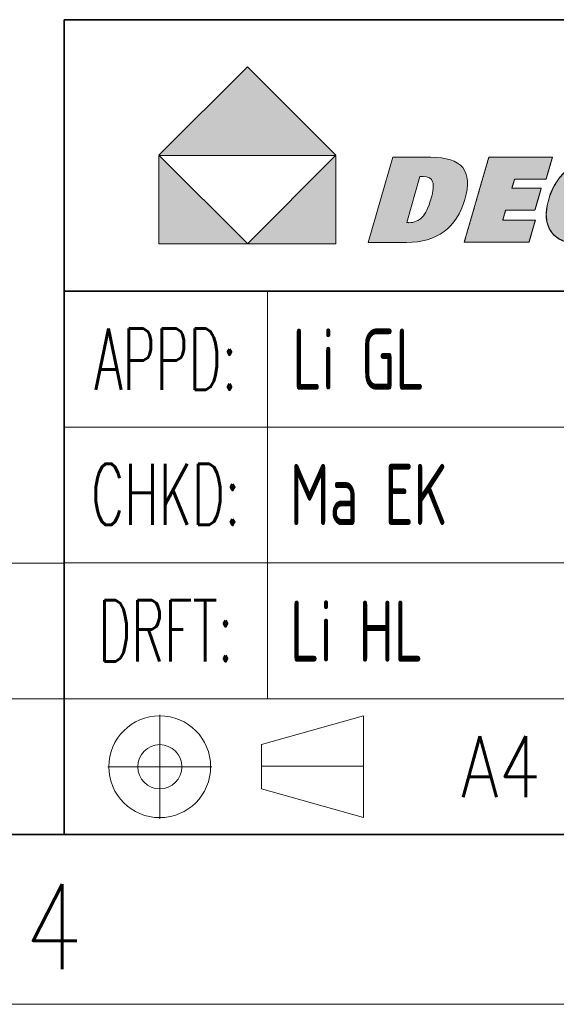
# Model space of a CAD drawing. Header units: millimetres. Extents: x 6 to 292, y 26 to 225.
# Tile 9 of 26: x 166 to 181, y 26 to 55. Entities that reach past the tile are written whole.
import ezdxf
from ezdxf.entities.mleader import LeaderData, LeaderLine
from ezdxf.lldxf.tags import DXFTag
from ezdxf.math import Vec2, Vec3

# ---------------------------------------------------------------- set-up
doc = ezdxf.new("R2010")
doc.units = ezdxf.units.MM
for name, color, linetype in [('Default', 7, 'Continuous'), ('TEXT', 7, 'Continuous'), ('中心线层', 7, 'Continuous'), ('图层1', 7, 'Continuous'), ('图框', 7, 'Continuous'), ('细实线', 7, 'Continuous'), ('轮廓线', 7, 'Continuous'), ('阴影线', 7, 'Continuous')]:
    doc.layers.add(name, color=color, linetype=linetype)
doc.styles.add('SEACAD_romans_shx', font='romans.shx', dxfattribs={"width": 0.8})
tags = doc.linetypes.add('CENTER2', pattern=[28.575, 19.05, -3.175, 3.175, -3.175]).pattern_tags.tags
tags[10:11] = [DXFTag(74, 4), DXFTag(75, 0), DXFTag(340, '0'), DXFTag(46, 0.0), DXFTag(50, 0.0), DXFTag(44, 0.0), DXFTag(45, 0.0)]
tags[8:9] = [DXFTag(74, 4), DXFTag(75, 0), DXFTag(340, '0'), DXFTag(46, 0.0), DXFTag(50, 0.0), DXFTag(44, 0.0), DXFTag(45, 0.0)]
tags[6:7] = [DXFTag(74, 4), DXFTag(75, 0), DXFTag(340, '0'), DXFTag(46, 0.0), DXFTag(50, 0.0), DXFTag(44, 0.0), DXFTag(45, 0.0)]
tags[4:5] = [DXFTag(74, 4), DXFTag(75, 0), DXFTag(340, '0'), DXFTag(46, 0.0), DXFTag(50, 0.0), DXFTag(44, 0.0), DXFTag(45, 0.0)]

# ---------------------------------------------------------------- blocks, each defined once
blk = doc.blocks.new('SE6')
at = {"layer": '细实线', "color": 7, "linetype": 'Continuous', "lineweight": 13}
blk.add_line((65.001, 13.997), (167.001, 13.997), dxfattribs=at)
blk.add_lwpolyline([(65.001, 9.997), (65.001, 17.997), (167.001, 17.997), (167.001, 9.997), (65.001, 9.997)], dxfattribs=at)
blk = doc.blocks.new('_Dot')
at = {"color": 0, "linetype": 'ByBlock', "lineweight": -2}
blk.add_line((-0.5, 0), (-1, 0), dxfattribs=at)
at = {"color": 0, "linetype": 'ByBlock', "const_width": 0.5}
blk.add_lwpolyline([(-0.25, 0, 1), (0.25, 0, 1)], format="xyb", close=True, dxfattribs=at)
blk = doc.blocks.new('A4-drawing_frame')
at = {"layer": '细实线', "color": 7, "linetype": 'Continuous', "lineweight": 13}
blk.add_line((-286.5, 0), (0, 0), dxfattribs=at)
at = {"layer": '轮廓线', "color": 7, "linetype": 'Continuous', "lineweight": 35}
blk.add_line((-282, 5), (-5, 5), dxfattribs=at)
at = {"layer": 'TEXT', "insert": (-125.313, 1.039), "char_height": 2.5, "width": 1.88357, "attachment_point": 8, "style": 'SEACAD_romans_shx'}
blk.add_mtext('{\\fromans|b0||i0||c0|p34;\\C7;\\H2.5;\\W0.8;4}', dxfattribs=at)
blk = doc.blocks.new('DEGSON-LOGO')
at = {"layer": '阴影线', "linetype": 'Continuous', "lineweight": 5}
for points in [[(5.211, 2.607), (2.606, 5.211), (0, 2.607), (0.01, 2.597), (5.202, 2.597)], [(0, 2.597), (0, 0), (2.603, 0), (2.606, 0.003), (0.01, 2.597)], [(2.603, 0), (5.211, 0), (5.211, 2.597), (5.202, 2.597)]]:
    blk.add_hatch(color=7, dxfattribs=at).paths.add_polyline_path(points)
h = blk.add_hatch(color=7, dxfattribs=at)
edge = h.paths.add_edge_path()
edge.add_spline(control_points=[(6.885, 2.546), (6.885, 2.546), (6.161, 0.039), (6.161, 0.039), (6.161, 0.039), (6.161, 0.039)], knot_values=[0, 0, 0, 0, 0.5, 0.5, 1, 1, 1, 1], degree=3, periodic=0)
edge.add_spline(control_points=[(6.161, 0.039), (6.161, 0.039), (7.288, 0.039), (7.288, 0.039)], knot_values=[0, 0, 0, 0, 1, 1, 1, 1], degree=3, periodic=0)
edge.add_spline(control_points=[(7.288, 0.039), (7.738, 0.039), (8.107, 0.145), (8.395, 0.357), (8.684, 0.569), (8.889, 0.885), (9.01, 1.304), (9.131, 1.724), (9.109, 2.036), (8.945, 2.24), (8.78, 2.444), (8.467, 2.546), (8.005, 2.546)], knot_values=[0, 0, 0, 0, 0.25, 0.25, 0.25, 0.5, 0.5, 0.5, 0.75, 0.75, 0.75, 1, 1, 1, 1], degree=3, periodic=0)
edge.add_spline(control_points=[(8.005, 2.546), (8.005, 2.546), (6.885, 2.546), (6.885, 2.546)], knot_values=[0, 0, 0, 0, 1, 1, 1, 1], degree=3, periodic=0)
edge = h.paths.add_edge_path()
edge.add_spline(control_points=[(7.297, 0.623), (7.304, 0.623), (7.314, 0.622), (7.328, 0.621), (7.341, 0.62), (7.35, 0.619), (7.354, 0.619), (7.518, 0.619), (7.651, 0.672), (7.751, 0.778), (7.852, 0.884), (7.938, 1.062), (8.01, 1.312), (8.08, 1.553), (8.096, 1.724), (8.06, 1.826), (8.024, 1.928), (7.931, 1.979), (7.779, 1.979), (7.755, 1.979), (7.737, 1.979), (7.724, 1.978), (7.712, 1.977), (7.7, 1.976), (7.688, 1.975)], knot_values=[0, 0, 0, 0, 0.125, 0.125, 0.125, 0.25, 0.25, 0.25, 0.375, 0.375, 0.375, 0.5, 0.5, 0.5, 0.625, 0.625, 0.625, 0.75, 0.75, 0.75, 0.875, 0.875, 0.875, 1, 1, 1, 1], degree=3, periodic=0)
edge.add_spline(control_points=[(7.688, 1.975), (7.688, 1.975), (7.297, 0.623), (7.297, 0.623)], knot_values=[0, 0, 0, 0, 1, 1, 1, 1], degree=3, periodic=0)
h = blk.add_hatch(color=7, dxfattribs=at)
edge = h.paths.add_edge_path()
edge.add_line((10.475, 1.902), (10.501, 1.903))
edge.add_line((10.501, 1.903), (10.6, 1.903))
edge.add_line((10.6, 1.903), (10.749, 1.903))
edge.add_line((10.749, 1.903), (10.925, 1.903))
edge.add_line((10.925, 1.903), (11.103, 1.903))
edge.add_line((11.103, 1.903), (11.258, 1.903))
edge.add_line((11.258, 1.903), (11.366, 1.903))
edge.add_line((11.366, 1.903), (11.403, 1.903))
edge.add_line((11.403, 1.903), (11.413, 1.937))
edge.add_line((11.413, 1.937), (11.436, 2.018))
edge.add_line((11.436, 2.018), (11.468, 2.129))
edge.add_line((11.468, 2.129), (11.504, 2.253))
edge.add_line((11.504, 2.253), (11.539, 2.373))
edge.add_line((11.539, 2.373), (11.568, 2.473))
edge.add_line((11.568, 2.473), (11.585, 2.534))
edge.add_line((11.585, 2.534), (11.575, 2.546))
edge.add_line((11.575, 2.546), (11.428, 2.546))
edge.add_line((11.428, 2.546), (11.16, 2.546))
edge.add_line((11.16, 2.546), (10.82, 2.546))
edge.add_line((10.82, 2.546), (10.456, 2.546))
edge.add_line((10.456, 2.546), (10.12, 2.546))
edge.add_line((10.12, 2.546), (9.859, 2.546))
edge.add_line((9.859, 2.546), (9.724, 2.546))
edge.add_line((9.724, 2.546), (9.699, 2.489))
edge.add_line((9.699, 2.489), (9.625, 2.236))
edge.add_line((9.625, 2.236), (9.511, 1.84))
edge.add_line((9.511, 1.84), (9.375, 1.369))
edge.add_line((9.375, 1.369), (9.236, 0.888))
edge.add_line((9.236, 0.888), (9.113, 0.462))
edge.add_line((9.113, 0.462), (9.025, 0.158))
edge.add_line((9.025, 0.158), (8.992, 0.042))
edge.add_line((8.992, 0.042), (9.015, 0.042))
edge.add_line((9.015, 0.042), (9.08, 0.042))
edge.add_line((9.08, 0.042), (9.181, 0.042))
edge.add_line((9.181, 0.042), (9.312, 0.042))
edge.add_line((9.312, 0.042), (9.465, 0.042))
edge.add_line((9.465, 0.042), (9.636, 0.042))
edge.add_line((9.636, 0.042), (9.817, 0.042))
edge.add_line((9.817, 0.042), (10.002, 0.042))
edge.add_line((10.002, 0.042), (10.186, 0.042))
edge.add_line((10.186, 0.042), (10.361, 0.042))
edge.add_line((10.361, 0.042), (10.522, 0.042))
edge.add_line((10.522, 0.042), (10.662, 0.042))
edge.add_line((10.662, 0.042), (10.775, 0.042))
edge.add_line((10.775, 0.042), (10.855, 0.042))
edge.add_line((10.855, 0.042), (10.895, 0.042))
edge.add_line((10.895, 0.042), (10.902, 0.054))
edge.add_spline(control_points=[(10.902, 0.054), (10.927, 0.142), (11.086, 0.692), (11.086, 0.692)], knot_values=[0, 0, 0, 0, 0.92, 0.92, 0.92, 0.92], degree=3, periodic=0)
edge.add_spline(control_points=[(11.086, 0.692), (11.086, 0.692), (11.072, 0.692), (11.048, 0.692)], knot_values=[0.88, 0.88, 0.88, 0.88, 1, 1, 1, 1], degree=3, periodic=0)
edge.add_spline(control_points=[(11.048, 0.692), (10.89, 0.692), (10.287, 0.692), (10.152, 0.692)], knot_values=[0.1, 0.1, 0.1, 0.1, 0.88, 0.88, 0.88, 0.88], degree=3, periodic=0)
edge.add_spline(control_points=[(10.152, 0.692), (10.135, 0.692), (10.125, 0.692), (10.125, 0.692)], knot_values=[0, 0, 0, 0, 0.1, 0.1, 0.1, 0.1], degree=3, periodic=0)
edge.add_spline(control_points=[(10.125, 0.692), (10.125, 0.692), (10.211, 0.988), (10.211, 0.988)], knot_values=[0, 0, 0, 0, 1, 1, 1, 1], degree=3, periodic=0)
edge.add_spline(control_points=[(10.211, 0.988), (10.211, 0.988), (10.215, 0.988), (10.223, 0.988)], knot_values=[0.93, 0.93, 0.93, 0.93, 1, 1, 1, 1], degree=3, periodic=0)
edge.add_line((10.223, 0.988), (10.3, 0.988))
edge.add_line((10.3, 0.988), (10.43, 0.988))
edge.add_line((10.43, 0.988), (10.59, 0.988))
edge.add_line((10.59, 0.988), (10.757, 0.988))
edge.add_line((10.757, 0.988), (10.908, 0.988))
edge.add_line((10.908, 0.988), (11.02, 0.988))
edge.add_line((11.02, 0.988), (11.072, 0.988))
edge.add_line((11.072, 0.988), (11.079, 1.009))
edge.add_line((11.079, 1.009), (11.1, 1.081))
edge.add_line((11.1, 1.081), (11.13, 1.187))
edge.add_line((11.13, 1.187), (11.166, 1.309))
edge.add_line((11.166, 1.309), (11.201, 1.432))
edge.add_line((11.201, 1.432), (11.232, 1.538))
edge.add_line((11.232, 1.538), (11.252, 1.609))
edge.add_line((11.252, 1.609), (11.257, 1.631))
edge.add_line((11.257, 1.631), (11.206, 1.631))
edge.add_line((11.206, 1.631), (11.094, 1.631))
edge.add_line((11.094, 1.631), (10.943, 1.631))
edge.add_line((10.943, 1.631), (10.776, 1.631))
edge.add_line((10.776, 1.631), (10.616, 1.631))
edge.add_line((10.616, 1.631), (10.486, 1.631))
edge.add_line((10.486, 1.631), (10.408, 1.631))
edge.add_line((10.408, 1.631), (10.397, 1.634))
edge.add_line((10.397, 1.634), (10.404, 1.657))
edge.add_line((10.404, 1.657), (10.415, 1.697))
edge.add_line((10.415, 1.697), (10.43, 1.746))
edge.add_line((10.43, 1.746), (10.445, 1.799))
edge.add_line((10.445, 1.799), (10.459, 1.847))
edge.add_line((10.459, 1.847), (10.469, 1.884))
edge.add_line((10.469, 1.884), (10.475, 1.902))
h = blk.add_hatch(color=7, dxfattribs=at)
edge = h.paths.add_edge_path()
edge.add_spline(control_points=[(12.862, 1.916), (12.889, 1.929), (12.918, 1.938), (12.947, 1.944)], knot_values=[0.28, 0.28, 0.28, 0.28, 0.31, 0.31, 0.31, 0.31], degree=3, periodic=0)
edge.add_spline(control_points=[(12.947, 1.944), (12.977, 1.951), (13.009, 1.954), (13.041, 1.954)], knot_values=[0.25, 0.25, 0.25, 0.25, 0.28, 0.28, 0.28, 0.28], degree=3, periodic=0)
edge.add_spline(control_points=[(13.041, 1.954), (13.058, 1.954), (13.074, 1.953), (13.089, 1.951)], knot_values=[0.22, 0.22, 0.22, 0.22, 0.25, 0.25, 0.25, 0.25], degree=3, periodic=0)
edge.add_spline(control_points=[(13.089, 1.951), (13.104, 1.948), (13.118, 1.945), (13.131, 1.941)], knot_values=[0.19, 0.19, 0.19, 0.19, 0.22, 0.22, 0.22, 0.22], degree=3, periodic=0)
edge.add_spline(control_points=[(13.131, 1.941), (13.144, 1.937), (13.155, 1.932), (13.166, 1.926)], knot_values=[0.16, 0.16, 0.16, 0.16, 0.19, 0.19, 0.19, 0.19], degree=3, periodic=0)
edge.add_spline(control_points=[(13.166, 1.926), (13.177, 1.92), (13.186, 1.913), (13.195, 1.905)], knot_values=[0.129997, 0.129997, 0.129997, 0.129997, 0.16, 0.16, 0.16, 0.16], degree=3, periodic=0)
edge.add_spline(control_points=[(13.195, 1.905), (13.196, 1.903), (13.198, 1.902), (13.199, 1.9), (13.206, 1.893), (13.211, 1.885), (13.216, 1.877)], knot_values=[0.1, 0.1, 0.1, 0.1, 0.104997, 0.104997, 0.104997, 0.129997, 0.129997, 0.129997, 0.129997], degree=3, periodic=0)
edge.add_spline(control_points=[(13.216, 1.877), (13.222, 1.867), (13.227, 1.856), (13.23, 1.845)], knot_values=[0.070003, 0.070003, 0.070003, 0.070003, 0.1, 0.1, 0.1, 0.1], degree=3, periodic=0)
edge.add_spline(control_points=[(13.23, 1.845), (13.233, 1.833), (13.235, 1.82), (13.236, 1.807)], knot_values=[0.04, 0.04, 0.04, 0.04, 0.070003, 0.070003, 0.070003, 0.070003], degree=3, periodic=0)
edge.add_spline(control_points=[(13.236, 1.807), (13.237, 1.794), (13.236, 1.78), (13.234, 1.765)], knot_values=[0.01, 0.01, 0.01, 0.01, 0.04, 0.04, 0.04, 0.04], degree=3, periodic=0)
edge.add_line((13.234, 1.765), (13.293, 1.75))
edge.add_line((13.293, 1.75), (13.544, 1.75))
edge.add_line((13.544, 1.75), (13.856, 1.75))
edge.add_line((13.856, 1.75), (14.083, 1.75))
edge.add_line((14.083, 1.75), (14.118, 1.75))
edge.add_line((14.118, 1.75), (14.119, 1.754))
edge.add_line((14.119, 1.754), (14.12, 1.758))
edge.add_line((14.12, 1.758), (14.121, 1.762))
edge.add_line((14.121, 1.762), (14.138, 1.825))
edge.add_line((14.138, 1.825), (14.16, 1.997))
edge.add_line((14.16, 1.997), (14.144, 2.148))
edge.add_line((14.144, 2.148), (14.089, 2.278))
edge.add_line((14.089, 2.278), (13.995, 2.387))
edge.add_line((13.995, 2.387), (13.866, 2.473))
edge.add_line((13.866, 2.473), (13.701, 2.534))
edge.add_line((13.701, 2.534), (13.501, 2.571))
edge.add_line((13.501, 2.571), (13.267, 2.583))
edge.add_line((13.267, 2.583), (12.954, 2.564))
edge.add_line((12.954, 2.564), (12.665, 2.506))
edge.add_line((12.665, 2.506), (12.4, 2.41))
edge.add_line((12.4, 2.41), (12.159, 2.274))
edge.add_line((12.159, 2.274), (11.946, 2.103))
edge.add_line((11.946, 2.103), (11.766, 1.901))
edge.add_line((11.766, 1.901), (11.62, 1.667))
edge.add_line((11.62, 1.667), (11.508, 1.402))
edge.add_line((11.508, 1.402), (11.433, 1.12))
edge.add_line((11.433, 1.12), (11.406, 0.864))
edge.add_line((11.406, 0.864), (11.427, 0.637))
edge.add_line((11.427, 0.637), (11.497, 0.439))
edge.add_line((11.497, 0.439), (11.614, 0.272))
edge.add_line((11.614, 0.272), (11.773, 0.144))
edge.add_line((11.773, 0.144), (11.972, 0.056))
edge.add_line((11.972, 0.056), (12.213, 0.009))
edge.add_line((12.213, 0.009), (12.442, 0))
edge.add_line((12.442, 0), (12.584, 0.004))
edge.add_line((12.584, 0.004), (12.732, 0.014))
edge.add_line((12.732, 0.014), (12.885, 0.028))
edge.add_line((12.885, 0.028), (13.042, 0.048))
edge.add_line((13.042, 0.048), (13.204, 0.072))
edge.add_line((13.204, 0.072), (13.37, 0.101))
edge.add_line((13.37, 0.101), (13.539, 0.136))
edge.add_line((13.539, 0.136), (13.712, 0.175))
edge.add_line((13.712, 0.175), (13.727, 0.226))
edge.add_line((13.727, 0.226), (13.766, 0.361))
edge.add_line((13.766, 0.361), (13.822, 0.554))
edge.add_line((13.822, 0.554), (13.886, 0.778))
edge.add_line((13.886, 0.778), (13.952, 1.006))
edge.add_line((13.952, 1.006), (14.012, 1.212))
edge.add_line((14.012, 1.212), (14.057, 1.37))
edge.add_line((14.057, 1.37), (14.081, 1.452))
edge.add_line((14.081, 1.452), (13.996, 1.458))
edge.add_spline(control_points=[(13.996, 1.458), (13.751, 1.458), (13.06, 1.458), (12.867, 1.458)], knot_values=[0.12, 0.12, 0.12, 0.12, 0.84, 0.84, 0.84, 0.84], degree=3, periodic=0)
edge.add_line((12.867, 1.458), (12.811, 1.438))
edge.add_line((12.811, 1.438), (12.775, 1.313))
edge.add_line((12.775, 1.313), (12.725, 1.14))
edge.add_line((12.725, 1.14), (12.685, 1.001))
edge.add_line((12.685, 1.001), (12.681, 0.967))
edge.add_spline(control_points=[(12.681, 0.967), (12.716, 0.967), (12.895, 0.967), (12.971, 0.967)], knot_values=[0.2, 0.2, 0.2, 0.2, 0.92, 0.92, 0.92, 0.92], degree=3, periodic=0)
edge.add_line((12.971, 0.967), (13.005, 0.966))
edge.add_line((13.005, 0.966), (12.99, 0.913))
edge.add_line((12.99, 0.913), (12.962, 0.816))
edge.add_line((12.962, 0.816), (12.936, 0.724))
edge.add_line((12.936, 0.724), (12.924, 0.683))
edge.add_spline(control_points=[(12.924, 0.683), (12.912, 0.676), (12.899, 0.67), (12.887, 0.664)], knot_values=[0.97, 0.97, 0.97, 0.97, 1, 1, 1, 1], degree=3, periodic=0)
edge.add_spline(control_points=[(12.887, 0.664), (12.875, 0.658), (12.863, 0.653), (12.851, 0.648)], knot_values=[0.94, 0.94, 0.94, 0.94, 0.97, 0.97, 0.97, 0.97], degree=3, periodic=0)
edge.add_spline(control_points=[(12.851, 0.648), (12.839, 0.643), (12.827, 0.639), (12.816, 0.635)], knot_values=[0.91, 0.91, 0.91, 0.91, 0.94, 0.94, 0.94, 0.94], degree=3, periodic=0)
edge.add_spline(control_points=[(12.816, 0.635), (12.804, 0.631), (12.792, 0.627), (12.781, 0.624)], knot_values=[0.88, 0.88, 0.88, 0.88, 0.91, 0.91, 0.91, 0.91], degree=3, periodic=0)
edge.add_spline(control_points=[(12.781, 0.624), (12.779, 0.623), (12.777, 0.623), (12.775, 0.622), (12.765, 0.62), (12.755, 0.617), (12.746, 0.615)], knot_values=[0.85, 0.85, 0.85, 0.85, 0.855, 0.855, 0.855, 0.88, 0.88, 0.88, 0.88], degree=3, periodic=0)
edge.add_spline(control_points=[(12.746, 0.615), (12.734, 0.612), (12.723, 0.61), (12.711, 0.609)], knot_values=[0.82, 0.82, 0.82, 0.82, 0.85, 0.85, 0.85, 0.85], degree=3, periodic=0)
edge.add_spline(control_points=[(12.711, 0.609), (12.7, 0.607), (12.689, 0.605), (12.677, 0.604)], knot_values=[0.79, 0.79, 0.79, 0.79, 0.82, 0.82, 0.82, 0.82], degree=3, periodic=0)
edge.add_spline(control_points=[(12.677, 0.604), (12.666, 0.604), (12.655, 0.603), (12.644, 0.603)], knot_values=[0.76, 0.76, 0.76, 0.76, 0.79, 0.79, 0.79, 0.79], degree=3, periodic=0)
edge.add_spline(control_points=[(12.644, 0.603), (12.64, 0.603), (12.636, 0.603), (12.632, 0.603), (12.612, 0.603), (12.592, 0.604), (12.574, 0.606)], knot_values=[0.73, 0.73, 0.73, 0.73, 0.74, 0.74, 0.74, 0.76, 0.76, 0.76, 0.76], degree=3, periodic=0)
edge.add_spline(control_points=[(12.574, 0.606), (12.547, 0.61), (12.523, 0.616), (12.502, 0.626)], knot_values=[0.7, 0.7, 0.7, 0.7, 0.73, 0.73, 0.73, 0.73], degree=3, periodic=0)
edge.add_spline(control_points=[(12.502, 0.626), (12.481, 0.635), (12.463, 0.647), (12.447, 0.661)], knot_values=[0.669998, 0.669998, 0.669998, 0.669998, 0.7, 0.7, 0.7, 0.7], degree=3, periodic=0)
edge.add_spline(control_points=[(12.447, 0.661), (12.432, 0.676), (12.42, 0.694), (12.41, 0.714)], knot_values=[0.64, 0.64, 0.64, 0.64, 0.669998, 0.669998, 0.669998, 0.669998], degree=3, periodic=0)
edge.add_spline(control_points=[(12.41, 0.714), (12.405, 0.724), (12.401, 0.735), (12.398, 0.746), (12.395, 0.758), (12.392, 0.77), (12.39, 0.784)], knot_values=[0.61, 0.61, 0.61, 0.61, 0.625, 0.625, 0.625, 0.64, 0.64, 0.64, 0.64], degree=3, periodic=0)
edge.add_spline(control_points=[(12.39, 0.784), (12.386, 0.811), (12.385, 0.842), (12.387, 0.877)], knot_values=[0.58, 0.58, 0.58, 0.58, 0.61, 0.61, 0.61, 0.61], degree=3, periodic=0)
edge.add_spline(control_points=[(12.387, 0.877), (12.389, 0.911), (12.393, 0.95), (12.4, 0.994)], knot_values=[0.55, 0.55, 0.55, 0.55, 0.58, 0.58, 0.58, 0.58], degree=3, periodic=0)
edge.add_spline(control_points=[(12.4, 0.994), (12.407, 1.037), (12.417, 1.084), (12.43, 1.135)], knot_values=[0.52, 0.52, 0.52, 0.52, 0.55, 0.55, 0.55, 0.55], degree=3, periodic=0)
edge.add_spline(control_points=[(12.43, 1.135), (12.438, 1.169), (12.448, 1.205), (12.459, 1.242), (12.465, 1.263), (12.471, 1.283), (12.477, 1.303)], knot_values=[0.49, 0.49, 0.49, 0.49, 0.51, 0.51, 0.51, 0.52, 0.52, 0.52, 0.52], degree=3, periodic=0)
edge.add_spline(control_points=[(12.477, 1.303), (12.495, 1.362), (12.514, 1.417), (12.533, 1.468)], knot_values=[0.46, 0.46, 0.46, 0.46, 0.49, 0.49, 0.49, 0.49], degree=3, periodic=0)
edge.add_spline(control_points=[(12.533, 1.468), (12.552, 1.518), (12.572, 1.565), (12.591, 1.606)], knot_values=[0.43, 0.43, 0.43, 0.43, 0.46, 0.46, 0.46, 0.46], degree=3, periodic=0)
edge.add_spline(control_points=[(12.591, 1.606), (12.611, 1.648), (12.631, 1.686), (12.652, 1.719)], knot_values=[0.4, 0.4, 0.4, 0.4, 0.43, 0.43, 0.43, 0.43], degree=3, periodic=0)
edge.add_spline(control_points=[(12.652, 1.719), (12.669, 1.746), (12.687, 1.771), (12.704, 1.793), (12.708, 1.797), (12.711, 1.801), (12.715, 1.805)], knot_values=[0.37, 0.37, 0.37, 0.37, 0.395, 0.395, 0.395, 0.4, 0.4, 0.4, 0.4], degree=3, periodic=0)
edge.add_spline(control_points=[(12.715, 1.805), (12.737, 1.83), (12.76, 1.852), (12.784, 1.87)], knot_values=[0.34, 0.34, 0.34, 0.34, 0.37, 0.37, 0.37, 0.37], degree=3, periodic=0)
edge.add_spline(control_points=[(12.784, 1.87), (12.809, 1.889), (12.835, 1.904), (12.862, 1.916)], knot_values=[0.31, 0.31, 0.31, 0.31, 0.34, 0.34, 0.34, 0.34], degree=3, periodic=0)
at = {"color": 7, "linetype": 'Continuous', "lineweight": 13}
for points, degree, knots in [([(6.161, 0.039), (6.161, 0.039), (6.161, 0.039), (6.161, 0.039), (6.885, 2.546), (6.885, 2.546)], 3, [0, 0, 0, 0, 0.5, 0.5, 1, 1, 1, 1]), ([(8.005, 2.546), (8.467, 2.546), (8.78, 2.444), (8.945, 2.24), (9.109, 2.036), (9.131, 1.724), (9.01, 1.304), (8.889, 0.885), (8.684, 0.569), (8.395, 0.357), (8.107, 0.145), (7.738, 0.039), (7.288, 0.039)], 3, [0, 0, 0, 0, 0.25, 0.25, 0.25, 0.5, 0.5, 0.5, 0.75, 0.75, 0.75, 1, 1, 1, 1]), ([(8.992, 0.042), (9.025, 0.158), (9.113, 0.462), (9.236, 0.888), (9.375, 1.369), (9.511, 1.84), (9.625, 2.236), (9.699, 2.489), (9.724, 2.546), (9.859, 2.546), (10.12, 2.546), (10.456, 2.546), (10.82, 2.546), (11.16, 2.546), (11.428, 2.546), (11.575, 2.546), (11.585, 2.534), (11.568, 2.473), (11.539, 2.373), (11.504, 2.253), (11.468, 2.129), (11.436, 2.018), (11.413, 1.937), (11.403, 1.903), (11.366, 1.903), (11.258, 1.903), (11.103, 1.903), (10.925, 1.903), (10.749, 1.903), (10.6, 1.903), (10.501, 1.903), (10.475, 1.902), (10.469, 1.884), (10.459, 1.847), (10.445, 1.799), (10.43, 1.746), (10.415, 1.697), (10.404, 1.657), (10.397, 1.634), (10.408, 1.631), (10.486, 1.631), (10.616, 1.631), (10.776, 1.631), (10.943, 1.631), (11.094, 1.631), (11.206, 1.631), (11.257, 1.631), (11.252, 1.609), (11.232, 1.538), (11.201, 1.432), (11.166, 1.309), (11.13, 1.187), (11.1, 1.081), (11.079, 1.009), (11.072, 0.988), (11.02, 0.988), (10.908, 0.988), (10.757, 0.988), (10.59, 0.988), (10.43, 0.988), (10.3, 0.988), (10.223, 0.988), (10.21, 0.985), (10.203, 0.96), (10.19, 0.916), (10.174, 0.862), (10.158, 0.805), (10.143, 0.752), (10.131, 0.713), (10.126, 0.693), (10.152, 0.692), (10.254, 0.692), (10.409, 0.692), (10.591, 0.692), (10.775, 0.692), (10.936, 0.692), (11.048, 0.692), (11.086, 0.692), (11.076, 0.658), (11.052, 0.576), (11.02, 0.463), (10.984, 0.338), (10.949, 0.217), (10.92, 0.116), (10.902, 0.054), (10.895, 0.042), (10.855, 0.042), (10.775, 0.042), (10.662, 0.042), (10.522, 0.042), (10.361, 0.042), (10.186, 0.042), (10.002, 0.042), (9.817, 0.042), (9.636, 0.042), (9.465, 0.042), (9.312, 0.042), (9.181, 0.042), (9.08, 0.042), (9.015, 0.042), (8.992, 0.042)], 1, [0, 0, 0.009594, 0.034735, 0.06996, 0.109807, 0.148814, 0.181518, 0.202457, 0.207428, 0.218185, 0.238912, 0.265681, 0.294566, 0.321637, 0.342969, 0.354632, 0.355865, 0.360954, 0.369172, 0.379117, 0.389386, 0.398576, 0.405283, 0.408105, 0.411042, 0.419639, 0.431978, 0.446112, 0.460096, 0.471986, 0.479835, 0.481918, 0.483402, 0.486436, 0.490428, 0.494785, 0.498914, 0.502222, 0.504116, 0.505039, 0.511208, 0.521546, 0.534248, 0.547506, 0.559513, 0.568462, 0.572545, 0.574315, 0.58025, 0.588991, 0.599136, 0.609281, 0.618023, 0.623958, 0.625773, 0.629856, 0.638804, 0.65081, 0.664068, 0.676769, 0.687108, 0.693276, 0.694335, 0.696395, 0.699993, 0.704483, 0.709221, 0.713563, 0.716863, 0.718476, 0.720598, 0.728721, 0.741027, 0.755501, 0.77013, 0.782901, 0.791799, 0.79483, 0.797682, 0.804461, 0.81375, 0.82413, 0.834182, 0.842489, 0.847632, 0.848721, 0.851903, 0.858236, 0.86722, 0.878356, 0.891143, 0.905083, 0.919676, 0.934423, 0.948824, 0.96238, 0.974592, 0.984959, 0.992982, 0.998162, 1, 1]), ([(13.712, 0.175), (13.469, 0.117), (13.237, 0.073), (13.016, 0.044), (12.795, 0.014), (12.588, 0), (12.395, 0), (11.996, 0), (11.714, 0.117), (11.55, 0.351), (11.385, 0.586), (11.361, 0.904), (11.478, 1.307), (11.594, 1.711), (11.809, 2.025), (12.121, 2.248), (12.433, 2.472), (12.816, 2.583), (13.267, 2.583), (13.617, 2.583), (13.866, 2.512), (14.014, 2.37), (14.161, 2.228), (14.198, 2.026), (14.122, 1.763)], 3, [0, 0, 0, 0, 0.125, 0.125, 0.125, 0.25, 0.25, 0.25, 0.375, 0.375, 0.375, 0.5, 0.5, 0.5, 0.625, 0.625, 0.625, 0.75, 0.75, 0.75, 0.875, 0.875, 0.875, 1, 1, 1, 1]), ([(13.712, 0.175), (13.539, 0.136), (13.37, 0.101), (13.204, 0.072), (13.042, 0.048), (12.885, 0.028), (12.732, 0.014), (12.584, 0.004), (12.442, 0), (12.213, 0.009), (11.972, 0.056), (11.773, 0.144), (11.614, 0.272), (11.497, 0.439), (11.427, 0.637), (11.406, 0.864), (11.433, 1.12), (11.508, 1.402), (11.62, 1.667), (11.766, 1.901), (11.946, 2.103), (12.159, 2.274), (12.4, 2.41), (12.665, 2.506), (12.954, 2.564), (13.267, 2.583), (13.501, 2.571), (13.701, 2.534), (13.866, 2.473), (13.995, 2.387), (14.089, 2.278), (14.144, 2.148), (14.16, 1.997), (14.138, 1.825), (14.121, 1.762), (14.12, 1.758), (14.119, 1.754), (14.118, 1.75), (14.083, 1.75), (13.856, 1.75), (13.544, 1.75), (13.293, 1.75), (13.234, 1.765), (13.236, 1.807), (13.23, 1.845), (13.216, 1.877), (13.195, 1.905), (13.166, 1.926), (13.131, 1.941), (13.089, 1.951), (13.041, 1.954), (12.947, 1.944), (12.862, 1.916), (12.784, 1.87), (12.715, 1.805), (12.652, 1.719), (12.591, 1.606), (12.533, 1.468), (12.477, 1.303), (12.43, 1.135), (12.4, 0.994), (12.387, 0.877), (12.39, 0.784), (12.41, 0.714), (12.447, 0.661), (12.502, 0.626), (12.574, 0.606), (12.644, 0.603), (12.677, 0.604), (12.711, 0.609), (12.746, 0.615), (12.781, 0.624), (12.816, 0.635), (12.851, 0.648), (12.887, 0.664), (12.924, 0.683), (12.936, 0.724), (12.962, 0.816), (12.99, 0.913), (13.005, 0.966), (12.971, 0.967), (12.87, 0.967), (12.755, 0.967), (12.681, 0.967), (12.685, 1.001), (12.725, 1.14), (12.775, 1.313), (12.811, 1.438), (12.867, 1.458), (13.191, 1.458), (13.637, 1.458), (13.996, 1.458), (14.081, 1.452), (14.057, 1.37), (14.012, 1.212), (13.952, 1.006), (13.886, 0.778), (13.822, 0.554), (13.766, 0.361), (13.727, 0.226), (13.712, 0.175)], 1, [0, 0, 0.012583, 0.024827, 0.03674, 0.048331, 0.059582, 0.070447, 0.080935, 0.091051, 0.107291, 0.124629, 0.140069, 0.154528, 0.169008, 0.183883, 0.200038, 0.218282, 0.238958, 0.259339, 0.278866, 0.298055, 0.317438, 0.337005, 0.356988, 0.377875, 0.400093, 0.41673, 0.431109, 0.44356, 0.454583, 0.464764, 0.474766, 0.485523, 0.497806, 0.502408, 0.502686, 0.503031, 0.503282, 0.505788, 0.521841, 0.543968, 0.561757, 0.566033, 0.56903, 0.571714, 0.574216, 0.576693, 0.579229, 0.58195, 0.584976, 0.588391, 0.595057, 0.601433, 0.607832, 0.614562, 0.622138, 0.631188, 0.641841, 0.654177, 0.666564, 0.676784, 0.685127, 0.691711, 0.69685, 0.701401, 0.706037, 0.711343, 0.716254, 0.718646, 0.721079, 0.723562, 0.726102, 0.728709, 0.731408, 0.7342, 0.737087, 0.740132, 0.746947, 0.754051, 0.757966, 0.760378, 0.76756, 0.775714, 0.780952, 0.783352, 0.793608, 0.806366, 0.815622, 0.81982, 0.842758, 0.874376, 0.899794, 0.90584, 0.911889, 0.923495, 0.938698, 0.955536, 0.972046, 0.986268, 0.99624, 1, 1]), ([(7.297, 0.623), (7.304, 0.623), (7.314, 0.622), (7.328, 0.621), (7.341, 0.62), (7.35, 0.619), (7.354, 0.619), (7.518, 0.619), (7.651, 0.672), (7.751, 0.778), (7.852, 0.884), (7.938, 1.062), (8.01, 1.312), (8.08, 1.553), (8.096, 1.724), (8.06, 1.826), (8.024, 1.928), (7.931, 1.979), (7.779, 1.979), (7.755, 1.979), (7.737, 1.979), (7.724, 1.978), (7.712, 1.977), (7.7, 1.976), (7.688, 1.975)], 3, [0, 0, 0, 0, 0.125, 0.125, 0.125, 0.25, 0.25, 0.25, 0.375, 0.375, 0.375, 0.5, 0.5, 0.5, 0.625, 0.625, 0.625, 0.75, 0.75, 0.75, 0.875, 0.875, 0.875, 1, 1, 1, 1])]:
    blk.add_open_spline(points, degree=degree, knots=knots, dxfattribs=at)
for points in [[(6.885, 2.546), (6.885, 2.546), (8.005, 2.546), (8.005, 2.546)], [(8.992, 0.042), (8.992, 0.042), (9.715, 2.546), (9.715, 2.546)], [(9.715, 2.546), (9.715, 2.546), (11.589, 2.546), (11.589, 2.546)], [(11.589, 2.546), (11.589, 2.546), (11.403, 1.903), (11.403, 1.903)], [(7.688, 1.975), (7.688, 1.975), (7.297, 0.623), (7.297, 0.623)], [(10.475, 1.903), (10.475, 1.903), (10.396, 1.631), (10.396, 1.631)], [(11.403, 1.903), (11.403, 1.903), (10.475, 1.903), (10.475, 1.903)], [(10.396, 1.631), (10.396, 1.631), (11.259, 1.631), (11.259, 1.631)], [(11.259, 1.631), (11.259, 1.631), (11.073, 0.988), (11.073, 0.988)], [(10.211, 0.988), (10.211, 0.988), (10.125, 0.692), (10.125, 0.692)], [(11.073, 0.988), (11.073, 0.988), (10.211, 0.988), (10.211, 0.988)], [(10.125, 0.692), (10.125, 0.692), (11.086, 0.692), (11.086, 0.692)], [(11.086, 0.692), (11.086, 0.692), (10.898, 0.042), (10.898, 0.042)], [(7.288, 0.039), (7.288, 0.039), (6.161, 0.039), (6.161, 0.039)], [(10.898, 0.042), (10.898, 0.042), (8.992, 0.042), (8.992, 0.042)]]:
    blk.add_open_spline(points, degree=3, dxfattribs=at)
at = {"layer": '中心线层', "color": 7, "linetype": 'Continuous', "lineweight": 13}
for p, q in [((2.606, 5.211), (0, 2.607)), ((5.211, 2.607), (2.606, 5.211)), ((0, 2.607), (2.606, 0.003)), ((0, 0), (0, 2.597)), ((0, 2.597), (5.211, 2.597)), ((2.603, 0), (5.211, 2.607)), ((5.211, 2.597), (5.211, 0)), ((5.211, 0), (0, 0))]:
    blk.add_line(p, q, dxfattribs=at)
at = {"layer": '图层1', "color": 7, "linetype": 'Continuous', "lineweight": 13}
for p, q in [((2.606, 5.211), (0, 2.607)), ((5.211, 2.607), (2.606, 5.211)), ((0, 2.607), (0.01, 2.597)), ((0.01, 2.597), (0, 2.597)), ((0, 2.597), (0, 0)), ((0.01, 2.597), (5.202, 2.597)), ((2.606, 0.003), (0.01, 2.597)), ((5.202, 2.597), (2.603, 0)), ((5.202, 2.597), (5.211, 2.607)), ((5.211, 2.597), (5.202, 2.597)), ((5.211, 0), (5.211, 2.597)), ((0, 0), (2.603, 0)), ((2.603, 0), (2.606, 0.003)), ((2.603, 0), (5.211, 0))]:
    blk.add_line(p, q, dxfattribs=at)

msp = doc.modelspace()

# ---------------------------------------------------------------- linework, layer by layer
at = {"layer": 'TEXT', "color": 7, "linetype": 'Continuous', "lineweight": 13}
msp.add_circle((169.818, 32.668), 0.65, dxfattribs=at)
at = {"layer": '中心线层', "color": 7, "linetype": 'CENTER2', "lineweight": 13}
for p, q in [((169.818, 34.2), (169.818, 31.137)), ((168.287, 32.668), (171.349, 32.668)), ((172.829, 32.68), (175.818, 32.68))]:
    msp.add_line(p, q, dxfattribs=at)
at = {"layer": '细实线', "color": 7, "linetype": 'Continuous', "lineweight": 13}
for p, q in [((195, 46.671), (167, 46.671)), ((172.997, 34.671), (172.997, 46.671)), ((195, 42.671), (167, 42.671)), ((195, 38.671), (167, 38.671)), ((195, 34.671), (167, 34.671)), ((172.818, 33.318), (175.818, 34.168)), ((175.818, 31.168), (175.818, 34.168)), ((172.818, 32.018), (172.818, 33.318)), ((172.818, 32.018), (175.818, 31.168))]:
    msp.add_line(p, q, dxfattribs=at)
msp.add_circle((169.818, 32.668), 1.5, dxfattribs=at)
at = {"layer": '轮廓线', "color": 7, "linetype": 'Continuous', "lineweight": 35}
for p, q in [((167, 54.671), (287, 54.671)), ((167, 30.671), (167, 54.671)), ((167, 46.671), (287, 46.671)), ((167, 30.671), (287, 30.671))]:
    msp.add_line(p, q, dxfattribs=at)

# ---------------------------------------------------------------- block references
at = {"layer": '图框', "color": 7}
msp.add_blockref('A4-drawing_frame', (292, 25.671), dxfattribs=at)
at = {"layer": '细实线', "color": 7}
msp.add_blockref('DEGSON-LOGO', (169.796, 48.073), dxfattribs=at)
at = {"layer": '细实线'}
msp.add_blockref('SE6', (0, 20.671), dxfattribs=at)

# ---------------------------------------------------------------- texts
at = {"layer": 'TEXT', "char_height": 1.8, "attachment_point": 5, "style": 'SEACAD_romans_shx'}
for s, insert, width in [('{\\fromans|b0||i0||c0|p34;\\C7;\\H1.8;\\W0.6;APPD:}', (169.998, 44.671), 5.99679), ('{\\fromans|b0||i0||c0|p34;\\C7;\\H1.8;\\W0.6;CHKD:}', (169.998, 40.691), 5.99679), ('{\\fromans|b0||i0||c0|p34;\\C7;\\H1.8;\\W0.6;DRFT:}', (169.998, 36.67), 5.99679), ('{\\fromans|b0||i0||c0|p34;\\C7;\\H1.8;\\W0.8;A4}', (179.862, 32.671), 7.27649)]:
    msp.add_mtext(s, dxfattribs=dict(at, insert=insert, width=width))

# ---------------------------------------------------------------- leaders
at = {"layer": 'Default', "color": 7, "linetype": 'Continuous', "lineweight": 13}
ml = msp.add_multileader_mtext('Standard', dxfattribs=at)
ml.set_content('{\\pxsm0.9;\\fSolid Edge ANSI|b0||i0||c0|p34;\\W0.7;Li GL\\P}', color=7)
ml.set_leader_properties()
ml.set_arrow_properties(name='DOT')
ml.build(insert=Vec2(0, 0))
ml.multileader.update_dxf_attribs({"leader_type": 0, "dogleg_length": 0, "arrow_head_size": 1.8})
ctx = ml.context
ctx.base_point, ctx.char_height, ctx.arrow_head_size, ctx.landing_gap_size, ctx.plane_origin = Vec3(171.725, 44.668), 1.8, 1.8, 0.63, Vec3(0, 20.671)
ctx.mtext.insert = Vec3(173.725, 45.572)
ml = msp.add_multileader_mtext('Standard', dxfattribs=at)
ml.set_content('{\\pxsm0.9;\\fSolid Edge ANSI|b0||i0||c0|p34;\\W0.7;Ma EK\\P}', color=7)
ml.set_leader_properties()
ml.set_arrow_properties(name='DOT')
ml.build(insert=Vec2(0, 0))
ml.multileader.update_dxf_attribs({"leader_type": 0, "dogleg_length": 0, "arrow_head_size": 1.8})
ctx = ml.context
ctx.base_point, ctx.char_height, ctx.arrow_head_size, ctx.landing_gap_size, ctx.plane_origin = Vec3(171.649, 40.678), 1.8, 1.8, 0.63, Vec3(0, 20.671)
ctx.mtext.insert = Vec3(173.649, 41.586)
ml = msp.add_multileader_mtext('Standard', dxfattribs=at)
ml.set_content('{\\pxsm0.9;\\fSolid Edge ANSI|b0||i0||c0|p34;\\W0.7;Li HL\\P}', color=7)
ml.set_leader_properties()
ml.set_arrow_properties(name='DOT')
ml.build(insert=Vec2(0, 0))
ml.multileader.update_dxf_attribs({"leader_type": 0, "dogleg_length": 0, "arrow_head_size": 1.8})
ctx = ml.context
ctx.base_point, ctx.char_height, ctx.arrow_head_size, ctx.landing_gap_size, ctx.plane_origin = Vec3(171.658, 36.659), 1.8, 1.8, 0.63, Vec3(0, 20.671)
ctx.mtext.insert = Vec3(173.658, 37.563)

doc.saveas('drawing.dxf')
